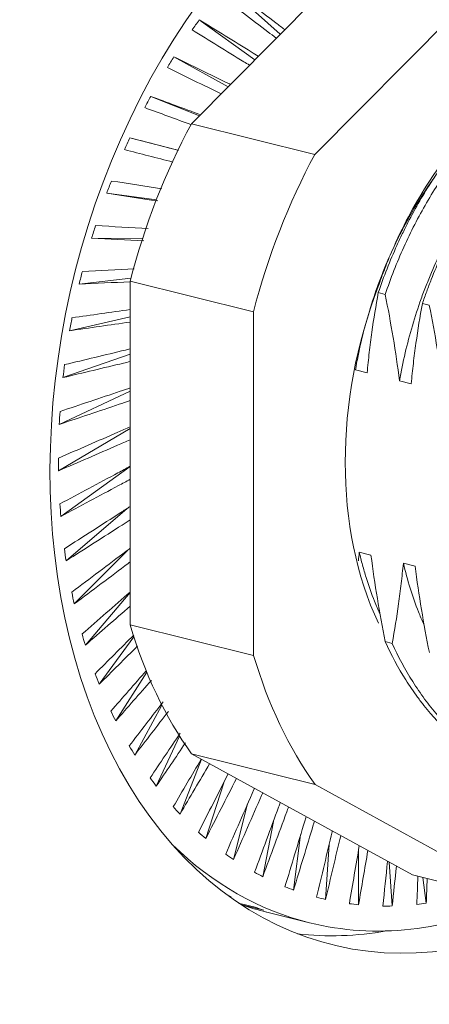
# Model space of a CAD drawing. Header units: millimetres. Extents: x 0 to 297, y 0 to 210.
# Tile 42 of 48: x 234.11 to 238.4, y 171.77 to 182.1. Entities that reach past the tile are written whole.
import ezdxf

# ---------------------------------------------------------------- set-up
doc = ezdxf.new("R2010")
doc.units = ezdxf.units.MM
doc.layers.add('1', color=7, linetype='Continuous', true_color=0xffffff)

msp = doc.modelspace()

# ---------------------------------------------------------------- linework, layer by layer
at = {"layer": '1', "color": 7, "linetype": 'Continuous', "lineweight": 13}
for p, q in [((235.9087, 181.007), (238.2237, 183.3421)), ((237.2035, 180.6863), (239.5185, 183.0215)), ((236.8411, 181.9475), (236.277, 182.4555)), ((236.5749, 181.679), (235.9915, 182.0953)), ((236.2942, 181.3959), (235.7261, 181.7073)), ((235.9924, 181.0914), (235.4828, 181.2944)), ((235.9087, 181.007), (237.2035, 180.6863)), ((235.7669, 180.7287), (235.2635, 180.8598)), ((235.0213, 180.2791), (235.5416, 180.2109)), ((234.8626, 179.8077), (235.3961, 179.8036)), ((234.7326, 179.3258), (235.2737, 179.3865)), ((235.2671, 175.7529), (235.2661, 179.3574)), ((236.5608, 179.0368), (235.2661, 179.3574)), ((237.9412, 179.2182), (237.869, 179.2361)), ((236.5619, 175.4322), (236.5608, 179.0368)), ((238.4037, 179.1037), (238.3314, 179.1216)), ((234.6323, 178.8372), (235.2662, 178.9831)), ((234.5625, 178.3456), (235.2663, 178.5906)), ((237.7518, 178.3959), (237.6285, 178.4264)), ((238.2142, 178.2814), (238.091, 178.3119)), ((234.5237, 177.8547), (235.2664, 178.2022)), ((234.5162, 177.3683), (235.2665, 177.8121)), ((234.5401, 176.8901), (235.2666, 177.4139)), ((234.5951, 176.4236), (235.2338, 176.9722)), ((234.6809, 175.9726), (235.2377, 176.5341)), ((237.6689, 176.5136), (237.7921, 176.4831)), ((238.1313, 176.3991), (238.2545, 176.3686)), ((234.7969, 175.5403), (235.267, 176.0924)), ((235.2671, 175.7529), (236.5619, 175.4322)), ((234.942, 175.13), (235.3062, 175.626)), ((237.9418, 175.5768), (238.0141, 175.5589)), ((235.1153, 174.745), (235.4404, 175.2583)), ((235.3154, 174.3881), (235.6, 174.9112)), ((235.5407, 174.0621), (235.7843, 174.5873)), ((238.2266, 173.13), (235.9106, 174.3994)), ((237.2054, 174.0787), (235.9106, 174.3994)), ((235.7896, 173.7694), (236.0132, 174.3432)), ((236.0602, 173.5122), (236.2475, 174.0974)), ((239.5214, 172.8094), (237.2054, 174.0787)), ((236.3504, 173.2926), (236.4985, 173.8757)), ((236.658, 173.1122), (236.7682, 173.6925)), ((236.9807, 172.9723), (237.0538, 173.5495)), ((237.3159, 172.874), (237.3525, 173.448)), ((237.6611, 173.3888), (237.6613, 172.8181)), ((237.9837, 173.2632), (238.014, 172.805)), ((238.2266, 173.13), (239.5214, 172.8094)), ((238.3352, 173.1031), (238.3715, 172.8348)), ((236.3274, 172.9008), (236.3009, 172.9074)), ((236.4043, 172.8353), (236.5771, 172.7925)), ((236.6676, 172.7597), (236.4364, 172.8169)), ((236.686, 172.7432), (237.1485, 172.6287))]:
    msp.add_line(p, q, dxfattribs=at)
for centre, major_axis, start_param, end_param in [((238.8682, 178.3841), (1.4824, 5.9858), 0, 3.7384574), ((238.637, 178.4413), (1.3756, 5.5544), 1.0371269, 1.0611847), ((238.637, 178.4413), (1.3756, 5.5544), 1.1243934, 1.1484512), ((238.637, 178.4413), (1.3756, 5.5544), 1.2116599, 1.2357177), ((238.8682, 178.3841), (-1.2821, -5.1769), 4.3612413, 4.6975964), ((238.637, 178.4413), (1.3756, 5.5544), 1.2989263, 1.3229841), ((240.163, 178.0634), (-1.2821, -5.1769), 4.3612413, 4.6975964), ((238.637, 178.4413), (1.3756, 5.5544), 1.3861928, 1.4102506), ((238.637, 178.4413), (1.3756, 5.5544), 1.4734592, 1.4975171), ((238.637, 178.4413), (1.3756, 5.5544), 1.5607257, 1.5847835), ((240.163, 178.0634), (-0.8814, -3.5591), 4.5345977, 5.5714497), ((238.637, 178.4413), (1.3756, 5.5544), 1.6479922, 1.67205), ((238.637, 178.4413), (1.3756, 5.5544), 1.7352586, 1.7593164), ((238.637, 178.4413), (1.3756, 5.5544), 1.8225251, 1.8465829), ((238.637, 178.4413), (1.3756, 5.5544), 1.9097916, 1.9338494), ((238.637, 178.4413), (1.3756, 5.5544), 1.997058, 2.0211158), ((238.637, 178.4413), (1.3756, 5.5544), 2.0843245, 2.1083823), ((238.637, 178.4413), (1.3756, 5.5544), 2.1715909, 2.1956488), ((238.8682, 178.3841), (-1.2821, -5.1769), 5.4084388, 5.744794), ((238.637, 178.4413), (1.3756, 5.5544), 2.2588574, 2.2829152), ((240.163, 178.0634), (-1.2821, -5.1769), 5.4084388, 5.744794), ((238.637, 178.4413), (1.3756, 5.5544), 2.3461239, 2.3701817), ((238.637, 178.4413), (1.3756, 5.5544), 2.4333903, 2.4574481), ((238.637, 178.4413), (1.3756, 5.5544), 2.5206568, 2.5447146), ((238.637, 178.4413), (1.3756, 5.5544), 2.6079233, 2.6319811), ((238.637, 178.4413), (1.3756, 5.5544), 2.6951897, 2.7192475), ((238.637, 178.4413), (1.3756, 5.5544), 2.7824562, 2.806514), ((238.5908, 178.4528), (-1.4423, -5.8241), 5.8939828, 6.2831853), ((238.637, 178.4413), (1.3756, 5.5544), 2.8697226, 2.8937805), ((238.637, 178.4413), (1.3756, 5.5544), 2.9569891, 2.9810469), ((238.637, 178.4413), (1.3756, 5.5544), 3.0442556, 3.0683134), ((238.3596, 178.51), (-1.4423, -5.8241), 6.1192973, 6.1339231), ((238.5908, 178.4528), (-1.4423, -5.8241), 0, 0.5039916), ((238.637, 178.4413), (1.3756, 5.5544), 3.131522, 3.1555798), ((238.637, 178.4413), (-1.3756, -5.5544), 0.2517288, 0.2757866), ((238.1284, 178.5673), (1.4423, 5.8241), 3.0795969, 3.1439875), ((238.3596, 178.51), (-1.4423, -5.8241), 6.1983137, 6.2211896), ((238.637, 178.4413), (-1.3756, -5.5544), 0.0771958, 0.1012537), ((238.637, 178.4413), (-1.3756, -5.5544), 0.1644623, 0.1885201), ((238.1284, 178.5673), (-1.4824, -5.9858), 0.0884177, 0.3011625)]:
    msp.add_ellipse(centre, major_axis=major_axis, ratio=0.6995484, start_param=start_param, end_param=end_param, dxfattribs=at)
for points, knots in [([(236.277, 182.4555), (236.4498, 182.3253), (236.6225, 182.1951), (236.826, 182.0415), (236.857, 182.0181), (236.888, 181.9947)], [0, 0, 0, 0, 0.8475919, 0.8475919, 1, 1, 1, 1]), ([(236.7992, 181.9051), (236.7698, 181.9273), (236.7403, 181.9494), (236.5396, 182.1008), (236.368, 182.23), (236.1964, 182.3592)], [0, 0, 0, 0, 0.1464851, 0.1464851, 1, 1, 1, 1]), ([(235.9915, 182.0953), (236.1736, 181.9835), (236.3555, 181.8718), (236.5617, 181.745), (236.5862, 181.73), (236.6106, 181.7149)], [0, 0, 0, 0, 0.881397, 0.881397, 1, 1, 1, 1]), ([(236.5181, 181.6216), (236.4981, 181.6338), (236.4782, 181.646), (236.2778, 181.7692), (236.097, 181.8801), (235.9162, 181.991)], [0, 0, 0, 0, 0.0993527, 0.0993527, 1, 1, 1, 1]), ([(241.2715, 181.9097), (241.2098, 181.925), (241.1474, 181.9371), (240.9631, 181.9631), (240.8396, 181.9684), (240.6824, 181.96), (240.6351, 181.9563), (240.5874, 181.9509), (240.5556, 181.9469), (240.5396, 181.9447), (240.46, 181.9329), (240.3965, 181.9204), (240.2066, 181.8743), (240.0808, 181.8319), (239.8933, 181.7511), (239.831, 181.7212), (239.7379, 181.6721), (239.6913, 181.6464), (239.645, 181.6191), (239.6141, 181.6005), (239.5986, 181.591), (239.4604, 181.5043), (239.3411, 181.417), (239.11, 181.2228), (238.9981, 181.1158), (238.8628, 180.9696), (238.8225, 180.9249), (238.7828, 180.8786), (238.7564, 180.8475), (238.7433, 180.8318), (238.6783, 180.7526), (238.6278, 180.6875), (238.4809, 180.4868), (238.389, 180.3458), (238.2604, 180.1238), (238.219, 180.048), (238.1593, 179.9315), (238.1398, 179.8923), (238.1015, 179.8129), (238.0827, 179.7726), (237.9914, 179.5704), (237.9264, 179.405), (237.869, 179.2361)], [0, 0, 0, 0, 0.0492715, 0.0492715, 0.1443443, 0.1443443, 0.1681126, 0.1799967, 0.1799967, 0.1918808, 0.1918808, 0.2394172, 0.2394172, 0.33449, 0.33449, 0.3820265, 0.3820265, 0.4057947, 0.4176788, 0.4176788, 0.4295629, 0.4295629, 0.5246357, 0.5246357, 0.6197086, 0.6197086, 0.6434768, 0.6553609, 0.6553609, 0.667245, 0.667245, 0.7147814, 0.7147814, 0.8098543, 0.8098543, 0.8573907, 0.8573907, 0.8811589, 0.8811589, 0.9049271, 0.9049271, 1, 1, 1, 1]), ([(237.9412, 179.2182), (237.9985, 179.3872), (238.0634, 179.5521), (238.1722, 179.7932), (238.2104, 179.8726), (238.2907, 180.029), (238.3324, 180.1053), (238.4616, 180.3283), (238.5535, 180.4693), (238.6998, 180.6694), (238.75, 180.7342), (238.8275, 180.8286), (238.8537, 180.8595), (238.9068, 180.9205), (238.9338, 180.9505), (239.0701, 181.0979), (239.1826, 181.2052), (239.4139, 181.3994), (239.5327, 181.4864), (239.6852, 181.5822), (239.7159, 181.6007), (239.7777, 181.6364), (239.8089, 181.6536), (239.9027, 181.7032), (239.9654, 181.7332), (240.1538, 181.8143), (240.2797, 181.8566), (240.469, 181.9025), (240.5322, 181.9149), (240.627, 181.9291), (240.6745, 181.9351), (240.722, 181.9394), (240.7537, 181.9418), (240.7695, 181.9429), (240.912, 181.9506), (241.036, 181.9452), (241.2784, 181.9109), (241.3969, 181.882), (241.5126, 181.8414)], [0, 0, 0, 0, 0.0909463, 0.0909463, 0.1364194, 0.1364194, 0.1818926, 0.1818926, 0.2728389, 0.2728389, 0.318312, 0.318312, 0.3410486, 0.3410486, 0.3637852, 0.3637852, 0.4547315, 0.4547315, 0.5456778, 0.5456778, 0.5684143, 0.5684143, 0.5911509, 0.5911509, 0.6366241, 0.6366241, 0.7275704, 0.7275704, 0.7730435, 0.7730435, 0.7957801, 0.8071484, 0.8071484, 0.8185167, 0.8185167, 0.909463, 0.909463, 1, 1, 1, 1]), ([(241.7336, 181.7953), (241.7319, 181.7957), (241.7302, 181.7961), (241.6987, 181.8038), (241.6685, 181.8104), (241.6078, 181.8221), (241.5771, 181.8272), (241.4237, 181.8488), (241.2998, 181.8539), (241.0499, 181.8403), (240.9239, 181.8216), (240.7652, 181.7832), (240.7334, 181.7747), (240.6697, 181.7563), (240.6378, 181.7463), (240.5424, 181.7141), (240.4793, 181.6898), (240.2913, 181.6087), (240.1679, 181.5435), (239.9856, 181.4292), (239.9253, 181.3883), (239.8356, 181.3228), (239.8058, 181.3003), (239.7465, 181.2537), (239.717, 181.2297), (239.5709, 181.107), (239.4589, 180.9996), (239.2438, 180.7671), (239.1408, 180.642), (239.018, 180.4743), (238.9937, 180.4402), (238.9457, 180.3708), (238.922, 180.3355), (238.8524, 180.2286), (238.8077, 180.1559), (238.6788, 179.9333), (238.5998, 179.779), (238.4914, 179.539), (238.4569, 179.4576), (238.4078, 179.3331), (238.3919, 179.2913), (238.361, 179.2069), (238.3459, 179.1643), (238.3314, 179.1216)], [0, 0, 0, 0, 0.0013315, 0.0013315, 0.0251094, 0.0251094, 0.0488872, 0.0488872, 0.1439985, 0.1439985, 0.2391097, 0.2391097, 0.2628876, 0.2628876, 0.2866654, 0.2866654, 0.334221, 0.334221, 0.4293323, 0.4293323, 0.4768879, 0.4768879, 0.5006658, 0.5006658, 0.5244436, 0.5244436, 0.6195549, 0.6195549, 0.7146662, 0.7146662, 0.738444, 0.738444, 0.7622218, 0.7622218, 0.8097774, 0.8097774, 0.9048887, 0.9048887, 0.9524444, 0.9524444, 0.9762222, 0.9762222, 1, 1, 1, 1]), ([(235.7261, 181.7073), (235.9163, 181.6147), (236.1065, 181.5222), (236.3035, 181.4262), (236.3105, 181.4228), (236.3175, 181.4193)], [0, 0, 0, 0, 0.9642332, 0.9642332, 1, 1, 1, 1]), ([(239.1134, 181.2278), (239.1048, 181.2203), (239.0962, 181.2127), (239.001, 181.1278), (238.9168, 181.045), (238.7536, 180.8686), (238.6745, 180.7749), (238.5789, 180.6509), (238.5599, 180.6257), (238.5224, 180.5748), (238.467, 180.4978), (238.4138, 180.4186), (238.3105, 180.2576), (238.2456, 180.1465), (238.1237, 179.9169), (238.0667, 179.7983), (238.0006, 179.6454), (237.9876, 179.6146), (237.9622, 179.5525), (237.9498, 179.5212), (237.9133, 179.4271), (237.8902, 179.3637), (237.8683, 179.2998)], [0, 0, 0, 0, 0.0161917, 0.0161917, 0.1801598, 0.1801598, 0.3441278, 0.3441278, 0.3851198, 0.3851198, 0.4261118, 0.5080959, 0.5080959, 0.6720639, 0.6720639, 0.836032, 0.836032, 0.877024, 0.877024, 0.918016, 0.918016, 1, 1, 1, 1]), ([(238.4658, 180.4572), (238.4324, 180.4111), (238.3998, 180.364), (238.3169, 180.2391), (238.2678, 180.1598), (238.1969, 180.037), (238.1622, 179.9747), (238.1286, 179.9109), (238.1064, 179.8681), (238.0955, 179.8465), (238.0416, 179.7382), (237.9604, 179.5622), (237.8539, 179.2899), (237.7928, 179.103), (237.7368, 178.9133), (237.7113, 178.817), (237.6656, 178.6218), (237.6456, 178.5241), (237.6285, 178.4264)], [0, 0, 0, 0, 0.0820877, 0.0820877, 0.213218, 0.213218, 0.2787832, 0.3115658, 0.3115658, 0.3443483, 0.3443483, 0.4754787, 0.606609, 0.7377393, 0.7377393, 0.8688697, 0.8688697, 1, 1, 1, 1]), ([(238.9064, 180.3122), (238.88, 180.2751), (238.8542, 180.2374), (238.7776, 180.1219), (238.7285, 180.0424), (238.6345, 179.8794), (238.5448, 179.7121), (238.4536, 179.5145), (238.4064, 179.4014), (238.3879, 179.3558), (238.3787, 179.3329), (238.3517, 179.2639), (238.3344, 179.2177), (238.2846, 179.0784), (238.2541, 178.9847), (238.1983, 178.7954), (238.1731, 178.7), (238.128, 178.5072), (238.1081, 178.41), (238.091, 178.3119)], [0, 0, 0, 0, 0.0659194, 0.0659194, 0.1993595, 0.1993595, 0.3327996, 0.4662397, 0.4995997, 0.4995997, 0.5329597, 0.5329597, 0.5996798, 0.5996798, 0.7331198, 0.7331198, 0.8665599, 0.8665599, 1, 1, 1, 1]), ([(237.7518, 178.3959), (237.7583, 178.4675), (237.7658, 178.5386), (237.7823, 178.6802), (237.7914, 178.7507), (237.821, 178.9607), (237.8437, 179.0991), (237.869, 179.2361)], [0, 0, 0, 0, 0.25, 0.25, 0.5, 0.5, 1, 1, 1, 1]), ([(237.9412, 179.2182), (237.9713, 179.0677), (237.9992, 178.9169), (238.0495, 178.6146), (238.0718, 178.4633), (238.091, 178.3119)], [0, 0, 0, 0, 0.5, 0.5, 1, 1, 1, 1]), ([(238.2142, 178.2814), (238.2208, 178.3529), (238.2282, 178.4241), (238.2447, 178.5657), (238.2538, 178.6361), (238.2834, 178.8462), (238.3061, 178.9846), (238.3314, 179.1216)], [0, 0, 0, 0, 0.25, 0.25, 0.5, 0.5, 1, 1, 1, 1]), ([(238.4037, 179.1037), (238.4338, 178.9532), (238.4617, 178.8024), (238.5119, 178.5001), (238.5343, 178.3488), (238.5534, 178.1974)], [0, 0, 0, 0, 0.5, 0.5, 1, 1, 1, 1]), ([(234.5787, 178.4812), (234.7916, 178.5321), (235.0045, 178.5831), (235.2335, 178.6381), (235.2499, 178.642), (235.2663, 178.646)], [0, 0, 0, 0, 0.9283978, 0.9283978, 1, 1, 1, 1]), ([(235.2664, 178.5138), (235.2431, 178.5082), (235.2198, 178.5027), (234.9853, 178.4465), (234.7739, 178.3961), (234.5625, 178.3456)], [0, 0, 0, 0, 0.0993276, 0.0993276, 1, 1, 1, 1]), ([(234.5313, 177.9898), (234.7422, 178.0606), (234.9531, 178.1315), (235.198, 178.214), (235.2322, 178.2255), (235.2665, 178.2371)], [0, 0, 0, 0, 0.8601693, 0.8601693, 1, 1, 1, 1]), ([(235.2665, 178.104), (235.2283, 178.0912), (235.19, 178.0783), (234.9425, 177.9952), (234.7332, 177.9249), (234.5237, 177.8547)], [0, 0, 0, 0, 0.1545569, 0.1545569, 1, 1, 1, 1]), ([(234.5151, 177.5018), (234.7228, 177.5919), (234.9303, 177.6821), (235.1807, 177.7911), (235.2236, 177.8098), (235.2666, 177.8285)], [0, 0, 0, 0, 0.8283291, 0.8283291, 1, 1, 1, 1]), ([(235.2666, 177.6939), (235.2226, 177.6747), (235.1785, 177.6556), (234.9285, 177.547), (234.7224, 177.4576), (234.5162, 177.3683)], [0, 0, 0, 0, 0.1762559, 0.1762559, 1, 1, 1, 1]), ([(234.5304, 177.0209), (234.7334, 177.1296), (234.9364, 177.2383), (235.1817, 177.3699), (235.2242, 177.3928), (235.2667, 177.4156)], [0, 0, 0, 0, 0.8266173, 0.8266173, 1, 1, 1, 1]), ([(235.2667, 177.2788), (235.2261, 177.257), (235.1854, 177.2352), (234.9433, 177.1055), (234.7417, 176.9978), (234.5401, 176.8901)], [0, 0, 0, 0, 0.1681179, 0.1681179, 1, 1, 1, 1]), ([(234.5769, 176.5508), (234.7741, 176.6771), (234.9712, 176.8035), (235.201, 176.9511), (235.2339, 176.9722), (235.2668, 176.9934)], [0, 0, 0, 0, 0.8568523, 0.8568523, 1, 1, 1, 1]), ([(235.2668, 176.8536), (235.2387, 176.8355), (235.2105, 176.8175), (234.9867, 176.6741), (234.791, 176.5488), (234.5951, 176.4236)], [0, 0, 0, 0, 0.1258743, 0.1258743, 1, 1, 1, 1]), ([(234.6543, 176.0952), (234.8445, 176.2381), (235.0345, 176.381), (235.2386, 176.5348), (235.2527, 176.5455), (235.2669, 176.5561)], [0, 0, 0, 0, 0.9305838, 0.9305838, 1, 1, 1, 1]), ([(237.6689, 176.5136), (237.6795, 176.469), (237.6908, 176.4247), (237.7089, 176.3587), (237.7151, 176.3368), (237.7279, 176.2933), (237.7345, 176.2717), (237.768, 176.1645), (237.7975, 176.0812), (237.8471, 175.9557), (237.8655, 175.9118), (237.8847, 175.8686)], [0, 0, 0, 0, 0.1958863, 0.1958863, 0.2938294, 0.2938294, 0.3917726, 0.3917726, 0.7835451, 0.7835451, 1, 1, 1, 1]), ([(237.9418, 175.5768), (237.9117, 175.7273), (237.8838, 175.8781), (237.8336, 176.1804), (237.8112, 176.3317), (237.7921, 176.4831)], [0, 0, 0, 0, 0.5, 0.5, 1, 1, 1, 1]), ([(235.2669, 176.4126), (235.2604, 176.4076), (235.2538, 176.4027), (235.0586, 176.2559), (234.8698, 176.1142), (234.6809, 175.9726)], [0, 0, 0, 0, 0.0336705, 0.0336705, 1, 1, 1, 1]), ([(238.1313, 176.3991), (238.1247, 176.3275), (238.1173, 176.2563), (238.1008, 176.1148), (238.0917, 176.0443), (238.0621, 175.8342), (238.0394, 175.6959), (238.0141, 175.5589)], [0, 0, 0, 0, 0.25, 0.25, 0.5, 0.5, 1, 1, 1, 1]), ([(238.1313, 176.3991), (238.1524, 176.3105), (238.1762, 176.2236), (238.2294, 176.0532), (238.2587, 175.9698), (238.3071, 175.8473), (238.3239, 175.8068), (238.3419, 175.7658), (238.3425, 175.7645), (238.3431, 175.7631)], [0, 0, 0, 0, 0.3972984, 0.3972984, 0.7945969, 0.7945969, 0.9932461, 0.9932461, 1, 1, 1, 1]), ([(238.4043, 175.4623), (238.3742, 175.6128), (238.3463, 175.7636), (238.296, 176.0658), (238.2737, 176.2171), (238.2545, 176.3686)], [0, 0, 0, 0, 0.5, 0.5, 1, 1, 1, 1]), ([(237.9418, 175.5768), (238.006, 175.4356), (238.0776, 175.3022), (238.1962, 175.1138), (238.2376, 175.053), (238.2918, 174.9795), (238.3027, 174.9649), (238.3249, 174.936), (238.3361, 174.9217), (238.3699, 174.8793), (238.3928, 174.8517), (238.5091, 174.717), (238.6079, 174.6198), (238.8164, 174.4459), (238.9262, 174.3693), (239.0561, 174.2951), (239.0706, 174.287), (239.0998, 174.2712), (239.1145, 174.2635), (239.1587, 174.2408), (239.1883, 174.2265), (239.2779, 174.1858), (239.3383, 174.1617), (239.4588, 174.1199), (239.5187, 174.1021), (239.5794, 174.0871)], [0, 0, 0, 0, 0.1823486, 0.1823486, 0.273523, 0.273523, 0.2963165, 0.2963165, 0.3191101, 0.3191101, 0.3646973, 0.3646973, 0.5470459, 0.5470459, 0.7293945, 0.7293945, 0.7521881, 0.7521881, 0.7749817, 0.7749817, 0.8205689, 0.8205689, 0.9117432, 0.9117432, 1, 1, 1, 1]), ([(239.8484, 174.0305), (239.7193, 174.0495), (239.5938, 174.0803), (239.3494, 174.165), (239.2305, 174.2189), (239.0863, 174.3011), (239.0577, 174.3183), (239.0009, 174.3542), (238.917, 174.41), (238.8365, 174.4715), (238.6799, 174.6021), (238.5814, 174.6992), (238.4425, 174.86), (238.3976, 174.9161), (238.3326, 175.0042), (238.3113, 175.0342), (238.2695, 175.0954), (238.2491, 175.1265), (238.1497, 175.2843), (238.0781, 175.4179), (238.0141, 175.5589)], [0, 0, 0, 0, 0.166632, 0.166632, 0.3333056, 0.3333056, 0.374974, 0.374974, 0.4166424, 0.4999792, 0.4999792, 0.6666528, 0.6666528, 0.7499896, 0.7499896, 0.791658, 0.791658, 0.8333264, 0.8333264, 1, 1, 1, 1]), ([(236.2686, 173.3493), (236.3672, 173.5747), (236.4657, 173.8001), (236.5658, 174.0299), (236.5676, 174.0341), (236.5695, 174.0382)], [0, 0, 0, 0, 0.9818364, 0.9818364, 1, 1, 1, 1]), ([(236.6562, 173.9907), (236.6522, 173.9815), (236.6482, 173.9724), (236.5464, 173.7396), (236.4485, 173.5161), (236.3504, 173.2926)], [0, 0, 0, 0, 0.0393275, 0.0393275, 1, 1, 1, 1]), ([(236.5716, 173.1579), (236.6557, 173.3861), (236.7397, 173.6144), (236.8291, 173.8584), (236.8349, 173.874), (236.8406, 173.8896)], [0, 0, 0, 0, 0.9360283, 0.9360283, 1, 1, 1, 1]), ([(236.9273, 173.8421), (236.9211, 173.8251), (236.9148, 173.8082), (236.8252, 173.5647), (236.7417, 173.3384), (236.658, 173.1122)], [0, 0, 0, 0, 0.0697402, 0.0697402, 1, 1, 1, 1]), ([(236.8904, 173.0067), (236.9596, 173.2359), (237.0287, 173.4652), (237.1022, 173.7102), (237.1068, 173.7257), (237.1115, 173.7412)], [0, 0, 0, 0, 0.9367407, 0.9367407, 1, 1, 1, 1]), ([(237.1987, 173.6934), (237.1948, 173.6803), (237.1909, 173.6673), (237.1184, 173.4269), (237.0496, 173.1995), (236.9807, 172.9723)], [0, 0, 0, 0, 0.0540936, 0.0540936, 1, 1, 1, 1]), ([(237.2224, 172.8969), (237.2765, 173.1253), (237.3305, 173.3538), (237.3849, 173.5852), (237.3855, 173.5879), (237.3862, 173.5906)], [0, 0, 0, 0, 0.9882341, 0.9882341, 1, 1, 1, 1])]:
    msp.add_open_spline(points, degree=3, knots=knots, dxfattribs=at)
for points in [[(236.2206, 181.3215), (236.0328, 181.4129), (235.8448, 181.5044), (235.6567, 181.5958)], [(235.4828, 181.2944), (235.6564, 181.2304), (235.83, 181.1664), (236.0034, 181.1024)], [(235.9044, 180.998), (235.743, 181.0575), (235.5815, 181.1171), (235.4199, 181.1766)], [(235.2635, 180.8598), (235.4335, 180.8159), (235.6034, 180.7721), (235.7732, 180.7283)], [(235.7137, 180.606), (235.5451, 180.6495), (235.3763, 180.6931), (235.2075, 180.7366)], [(235.0699, 180.4068), (235.2468, 180.3798), (235.4236, 180.3527), (235.6002, 180.3257)], [(235.5559, 180.1973), (235.3778, 180.2246), (235.1996, 180.2518), (235.0213, 180.2791)], [(234.9035, 179.9388), (235.0881, 179.9293), (235.2725, 179.9197), (235.4569, 179.9102)], [(235.4116, 179.7791), (235.2287, 179.7886), (235.0457, 179.7981), (234.8626, 179.8077)], [(234.7655, 179.4595), (234.9471, 179.4679), (235.1287, 179.4764), (235.3101, 179.4849)], [(235.2661, 179.3505), (235.0884, 179.3422), (234.9105, 179.334), (234.7326, 179.3258)], [(234.6569, 178.9724), (234.8601, 179.0014), (235.0632, 179.0305), (235.2662, 179.0597)], [(235.2662, 178.9278), (235.055, 178.8975), (234.8437, 178.8674), (234.6323, 178.8372)], [(237.6689, 176.5136), (237.6662, 176.4838), (237.6633, 176.4542), (237.6602, 176.4245)], [(234.762, 175.6574), (234.9304, 175.8039), (235.0988, 175.9506), (235.267, 176.0973)], [(235.2671, 175.949), (235.1104, 175.8127), (234.9537, 175.6765), (234.7969, 175.5403)], [(234.8991, 175.2408), (235.0344, 175.3758), (235.1695, 175.5109), (235.3045, 175.646)], [(235.3445, 175.5316), (235.2104, 175.3977), (235.0762, 175.2639), (234.942, 175.13)], [(235.0648, 174.8485), (235.1884, 174.9895), (235.3119, 175.1305), (235.4354, 175.2716)], [(235.4891, 175.171), (235.3646, 175.029), (235.24, 174.887), (235.1153, 174.745)], [(235.2576, 174.4836), (235.376, 174.6374), (235.4942, 174.7914), (235.6124, 174.9454)], [(235.6672, 174.8451), (235.55, 174.6927), (235.4327, 174.5404), (235.3154, 174.3881)], [(235.4762, 174.1488), (235.5814, 174.3049), (235.6866, 174.461), (235.7917, 174.6172)], [(235.847, 174.5159), (235.745, 174.3646), (235.6429, 174.2133), (235.5407, 174.0621)], [(235.7188, 173.8466), (235.8164, 174.0124), (235.9139, 174.1782), (236.0114, 174.3441)], [(236.0999, 174.2956), (235.9965, 174.1202), (235.8931, 173.9448), (235.7896, 173.7694)], [(235.9836, 173.5795), (236.0873, 173.7826), (236.1909, 173.9858), (236.2943, 174.1891)], [(236.3817, 174.1412), (236.2747, 173.9314), (236.1675, 173.7218), (236.0602, 173.5122)], [(237.4746, 173.5422), (237.4218, 173.3194), (237.369, 173.0966), (237.3159, 172.874)], [(237.6692, 173.4355), (237.6347, 173.2333), (237.6, 173.0313), (237.5652, 172.8292)], [(237.6613, 172.8181), (237.6941, 173.0074), (237.7268, 173.1967), (237.7594, 173.3861)], [(237.966, 173.2729), (237.9495, 173.1166), (237.9329, 172.9604), (237.9162, 172.8043)], [(238.014, 172.805), (238.029, 172.9439), (238.044, 173.0829), (238.0589, 173.2219)], [(238.2842, 173.1157), (238.2804, 173.0179), (238.2765, 172.9201), (238.2726, 172.8223)], [(238.3715, 172.8348), (238.375, 172.9203), (238.3785, 173.0059), (238.382, 173.0915)], [(236.4393, 172.8266), (236.4383, 172.8234), (236.4374, 172.8202), (236.4364, 172.8169)]]:
    msp.add_open_spline(points, degree=3, dxfattribs=at)

doc.saveas('drawing.dxf')
